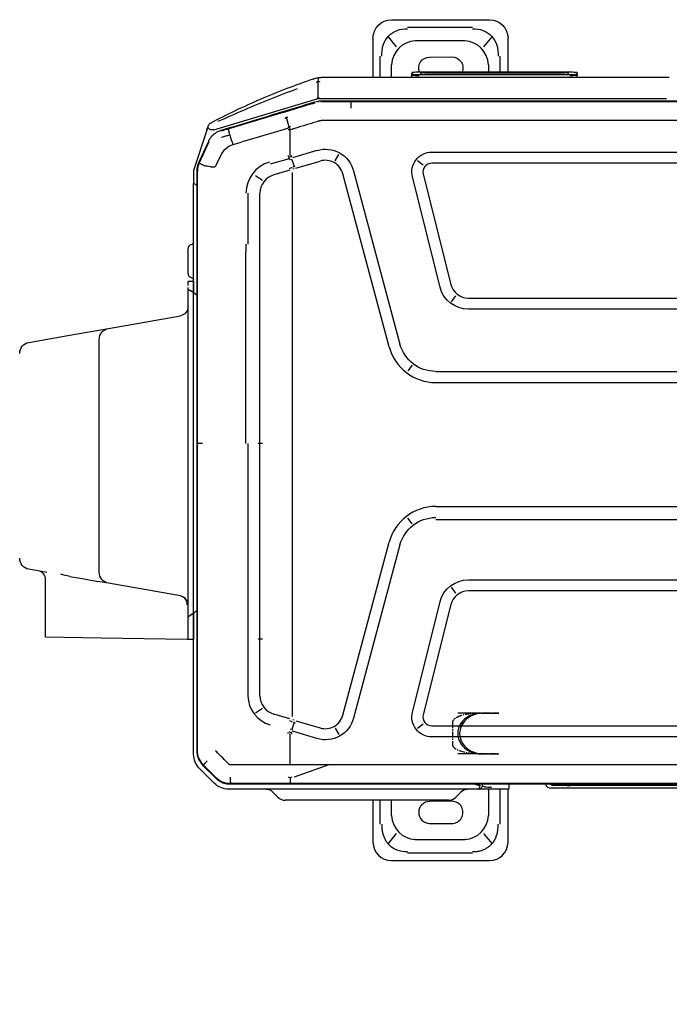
# Model space of a CAD drawing. Header units: millimetres. Extents: x -424979 to 718034, y -72486 to 344972.
# Tile 147 of 256: x 581422 to 582475, y 118961 to 120559. Entities that reach past the tile are written whole.
import ezdxf
from ezdxf import colors
from ezdxf.entities.mleader import LeaderData, LeaderLine
from ezdxf.math import Vec2, Vec3

# ---------------------------------------------------------------- set-up
doc = ezdxf.new("R2010")
doc.units = ezdxf.units.MM
doc.header["$MEASUREMENT"] = 0
doc.linetypes.add('CENTER', pattern=[0.508, 0.3175, -0.0635, 0.0635, -0.0635])
doc.layers.add('IS_KLIM Opis_Średnice', color=7, linetype='Continuous', lineweight=9)
doc.layers.add('IS_KLIM_urządzenia', color=3, linetype='Continuous')

# ---------------------------------------------------------------- blocks, each defined once
blk = doc.blocks.new('G$CE471A013')
at = {"linetype": 'Continuous'}
for p, q in [((14.865, 41.216), (9.565, 41.216)), ((10.489, 40.816), (13.993, 40.816)), ((8.565, 40.216), (8.565, 37.347)), ((9.43, 40.295), (9.874, 39.746)), ((13.583, 40.077), (10.899, 40.077)), ((14.608, 39.746), (15.052, 40.295)), ((15.865, 37.947), (15.865, 40.216)), ((9.009, 37.347), (9.009, 39.241)), ((12.803, 39.198), (11.603, 39.206)), ((15.473, 39.241), (15.473, 37.947)), ((9.606, 38.769), (9.606, 37.347)), ((14.876, 37.947), (14.876, 38.769)), ((11.603, 38.006), (12.803, 38.013)), ((11.782, 37.947), (13.342, 37.947)), ((13.342, 37.947), (19.042, 37.947)), ((19.042, 37.947), (20.602, 37.947)), ((-63.256, 37.301), (6.245, 37.301)), ((8.525, 37.347), (9.465, 37.347)), ((8.525, 37.243), (8.525, 37.347)), ((9.465, 37.347), (10.165, 37.347)), ((10.165, 37.347), (10.236, 37.347)), ((10.236, 37.347), (23.677, 37.347)), ((11.386, 37.783), (11.097, 37.494)), ((21.287, 37.494), (20.998, 37.783)), ((23.598, 37.069), (-66.48, 37.069)), ((-62.823, 37.151), (6.095, 37.151)), ((20.329, 37.029), (-21.491, 37.029)), ((8.525, 37.069), (8.525, 37.243)), ((9.965, 37.069), (9.965, 37.147)), ((23.553, 37.034), (20.329, 37.029)), ((23.592, 37.035), (23.552, 37.034)), ((24.011, 36.986), (23.999, 36.958)), ((25.071, 36.043), (24.361, 36.753)), ((24.441, 37.031), (25.239, 36.233)), ((18.258, 36.025), (20.129, 36.699)), ((25.023, 36.045), (24.349, 36.718)), ((20.348, 36.02), (20.348, 34.339)), ((25.023, 36.045), (25.043, 36.025)), ((25.304, 35.693), (25.278, 35.682)), ((9.915, 35.441), (9.065, 35.441)), ((9.915, 35.441), (9.065, 35.441)), ((9.915, 35.441), (9.065, 35.441)), ((10.015, 35.441), (9.165, 35.441)), ((10.015, 35.441), (9.165, 35.441)), ((10.015, 35.441), (9.165, 35.441)), ((10.015, 35.441), (9.165, 35.441)), ((10.015, 35.441), (9.165, 35.441)), ((10.015, 35.441), (9.165, 35.441)), ((10.015, 35.441), (9.165, 35.441)), ((10.015, 35.441), (9.165, 35.441)), ((10.015, 35.441), (9.165, 35.441)), ((10.015, 35.441), (9.165, 35.441)), ((10.015, 35.441), (9.165, 35.441)), ((10.015, 35.441), (9.165, 35.441)), ((10.015, 35.441), (9.165, 35.441)), ((10.015, 35.441), (9.165, 35.441)), ((10.015, 35.441), (9.165, 35.441)), ((10.015, 35.441), (9.165, 35.441)), ((10.015, 35.441), (9.165, 35.441)), ((10.015, 35.441), (9.165, 35.441)), ((10.015, 35.441), (9.165, 35.441)), ((10.015, 35.441), (9.165, 35.441)), ((10.015, 35.441), (9.165, 35.441)), ((10.015, 35.441), (11.285, 35.441)), ((10.015, 35.441), (11.285, 35.441)), ((10.015, 35.441), (11.285, 35.441)), ((10.015, 35.441), (11.285, 35.441)), ((10.015, 35.441), (11.285, 35.441)), ((10.015, 35.441), (11.285, 35.441)), ((10.015, 35.441), (11.285, 35.441)), ((10.015, 35.441), (11.285, 35.441)), ((10.015, 35.441), (11.285, 35.441)), ((10.015, 35.441), (11.285, 35.441)), ((25.355, 35.268), (25.355, 18.659)), ((25.387, 3.917), (25.387, 35.28)), ((25.555, 35.469), (25.555, 27.827)), ((18.891, 34.614), (20.219, 34.22)), ((-55.564, 34.525), (12.681, 34.525)), ((17.908, 34.052), (17.713, 34.401)), ((20.116, 33.739), (20.246, 34.12)), ((20.343, 34.089), (20.3, 34.102)), ((12.681, 33.925), (-55.564, 33.925)), ((13.463, 34.056), (13.147, 33.809)), ((20.03, 33.65), (18.72, 34.039)), ((20.13, 33.616), (20.19, 33.593)), ((9.915, 33.241), (9.065, 33.241)), ((9.915, 33.241), (9.065, 33.241)), ((9.915, 33.241), (9.065, 33.241)), ((10.015, 33.241), (9.165, 33.241)), ((10.015, 33.241), (9.165, 33.241)), ((10.015, 33.241), (9.165, 33.241)), ((10.015, 33.241), (9.165, 33.241)), ((10.015, 33.241), (9.165, 33.241)), ((10.015, 33.241), (9.165, 33.241)), ((10.015, 33.241), (9.165, 33.241)), ((10.015, 33.241), (9.165, 33.241)), ((10.015, 33.241), (9.165, 33.241)), ((10.015, 33.241), (9.165, 33.241)), ((10.015, 33.241), (9.165, 33.241)), ((10.015, 33.241), (9.165, 33.241)), ((10.015, 33.241), (9.165, 33.241)), ((10.015, 33.241), (9.165, 33.241)), ((10.015, 33.241), (9.165, 33.241)), ((10.015, 33.241), (9.165, 33.241)), ((10.015, 33.241), (9.165, 33.241)), ((10.015, 33.241), (9.165, 33.241)), ((10.015, 33.241), (9.165, 33.241)), ((10.015, 33.241), (9.165, 33.241)), ((10.015, 33.241), (9.165, 33.241)), ((10.015, 33.241), (11.285, 33.241)), ((10.015, 33.241), (11.285, 33.241)), ((10.015, 33.241), (11.285, 33.241)), ((10.015, 33.241), (11.285, 33.241)), ((10.015, 33.241), (11.285, 33.241)), ((10.015, 33.241), (11.285, 33.241)), ((10.015, 33.241), (11.285, 33.241)), ((10.015, 33.241), (11.285, 33.241)), ((10.015, 33.241), (11.285, 33.241)), ((10.015, 33.241), (11.285, 33.241)), ((11.659, 27.368), (13.147, 33.329)), ((13.729, 33.184), (12.241, 27.223)), ((14.405, 24.142), (16.915, 33.508)), ((17.495, 33.353), (14.985, 23.986)), ((20.228, 29.549), (20.228, 33.418)), ((20.36, 33.54), (21.229, 33.292)), ((21.835, 32.988), (22.215, 33.248)), ((21.97, 32.296), (21.97, 29.549)), ((22.62, 29.549), (22.62, 32.296)), ((20.228, 7.87), (20.228, 29.549)), ((21.97, 29.549), (21.97, 29.212)), ((22.62, 29.212), (22.62, 29.549)), ((22.067, 29.212), (21.834, 29.212)), ((21.97, 29.212), (21.97, 18.659)), ((22.62, 18.659), (22.62, 29.212)), ((25.556, 29.072), (25.555, 29.072)), ((25.556, 29.262), (25.856, 29.257)), ((25.556, 28.762), (25.556, 29.262)), ((25.556, 27.945), (25.556, 28.762)), ((25.856, 29.257), (25.856, 28.757)), ((25.856, 29.257), (25.906, 29.256)), ((25.856, 28.757), (25.856, 28.17)), ((25.906, 29.256), (30.556, 29.175)), ((30.556, 29.175), (33.556, 29.122)), ((33.556, 29.122), (33.556, 26.034)), ((25.556, 28.572), (25.555, 28.572)), ((25.556, 27.82), (25.387, 27.693)), ((25.555, 27.827), (25.555, 27.819)), ((25.556, 27.82), (25.556, 27.945)), ((25.679, 27.912), (25.556, 27.82)), ((25.556, 27.82), (25.556, 10.508)), ((25.556, 27.82), (25.556, 10.508)), ((25.679, 27.912), (25.837, 28.03)), ((25.856, 28.17), (25.856, 28.098)), ((25.856, 28.098), (25.856, 10.282)), ((11.38, 26.745), (11.627, 26.429)), ((26.27, 26.899), (30.161, 26.213)), ((-53.591, 26.625), (10.708, 26.625)), ((30.161, 26.213), (30.736, 26.112)), ((31.478, 25.981), (30.736, 26.112)), ((10.708, 26.025), (-53.591, 26.025)), ((30.656, 25.622), (30.656, 24.244)), ((32.255, 25.844), (31.478, 25.981)), ((33.484, 25.627), (34.461, 25.455)), ((30.656, 24.244), (30.656, 14.401)), ((13.745, 23.003), (13.989, 22.685)), ((-21.491, 22.784), (12.474, 22.784)), ((12.474, 22.059), (-21.491, 22.059)), ((21.834, 18.659), (22.067, 18.659)), ((21.97, 18.659), (21.97, 7.87)), ((22.728, 18.659), (22.728, 8.288)), ((25.355, 18.659), (25.355, 6.47)), ((12.474, 15.359), (-21.391, 15.359)), ((12.474, 14.759), (-21.391, 14.759)), ((13.745, 14.416), (13.989, 14.734)), ((30.656, 14.401), (30.656, 13.022)), ((14.985, 13.432), (17.495, 4.066)), ((16.915, 3.911), (14.405, 13.277)), ((32.35, 12.817), (30.161, 12.431)), ((34.461, 13.189), (32.35, 12.817)), ((30.161, 12.431), (26.27, 11.745)), ((-53.591, 11.393), (10.708, 11.393)), ((10.708, 10.793), (-53.591, 10.793)), ((11.627, 10.989), (11.38, 10.674)), ((12.241, 10.196), (13.729, 4.235)), ((25.387, 10.625), (25.556, 10.508)), ((25.555, 10.509), (25.555, 4.596)), ((25.556, 10.508), (25.679, 10.424)), ((25.556, 10.387), (25.556, 10.508)), ((25.556, 10.383), (25.556, 10.387)), ((25.556, 9.883), (25.556, 10.383)), ((25.846, 10.309), (25.679, 10.424)), ((13.147, 4.09), (11.659, 10.051)), ((25.856, 9.888), (25.556, 9.883)), ((25.856, 9.883), (25.556, 9.883)), ((25.698, 9.683), (25.624, 9.707)), ((25.856, 10.102), (25.856, 9.888)), ((25.856, 9.883), (25.856, 9.888)), ((25.855, 9.464), (25.855, 9.172)), ((25.855, 9.172), (25.855, 8.401)), ((22.728, 7.87), (22.728, 8.288)), ((25.855, 8.401), (25.855, 8.109)), ((20.228, 4.001), (20.228, 7.87)), ((21.97, 7.87), (21.97, 5.123)), ((22.62, 5.123), (22.62, 7.87)), ((25.698, 7.891), (25.624, 7.866)), ((25.355, 6.47), (25.355, 3.923)), ((21.835, 4.431), (22.214, 4.171)), ((25.55, 4.542), (25.55, 3.93)), ((20.03, 3.769), (18.72, 3.38)), ((20.13, 3.803), (20.19, 3.826)), ((20.36, 3.878), (21.229, 4.126)), ((25.532, 3.817), (24.851, 1.739)), ((-55.564, 3.493), (12.681, 3.493)), ((13.147, 3.61), (13.463, 3.363)), ((17.908, 3.367), (17.713, 3.017)), ((18.891, 2.805), (20.219, 3.199)), ((20.246, 3.3), (20.116, 3.679)), ((20.338, 3.328), (20.411, 3.185)), ((20.392, 3.256), (21.42, 3.55)), ((24.108, 3.095), (24.351, 3.626)), ((24.74, 2.343), (25.258, 3.476)), ((24.762, 2.317), (25.289, 3.467)), ((25.335, 3.692), (25.362, 3.686)), ((12.681, 2.893), (-55.564, 2.893)), ((20.348, 3.08), (20.348, 1.667)), ((24.462, 1.683), (18.999, 0.047)), ((20.669, 0.74), (23.657, 1.639)), ((24.471, 1.978), (24.491, 1.954)), ((24.85, 1.738), (24.754, 1.444)), ((20.39, 1.544), (20.541, 1.025)), ((19.18, 0.289), (20.57, 0.711)), ((-61.567, 0.144), (18.685, 0.144)), ((-21.391, 0.184), (17.062, 0.184)), ((18.843, 0), (0, 0)), ((17.062, 0.179), (17.062, 0.514)), ((17.062, 0.184), (18.461, 0.184)), ((18.461, 0.184), (18.678, 0.184)), ((18.843, 0.155), (18.835, 0.19)), ((19.18, 0.289), (18.987, 0.23)), ((18.843, -0.06), (18.765, -0.06)), ((18.837, -0.941), (18.842, -0.037)), ((18.593, -1.15), (-0.15, -1.15)), ((4.824, -1.15), (4.822, -1.265)), ((4.822, -1.36), (4.822, -1.265)), ((5.221, -1.421), (13.371, -1.421)), ((5.221, -1.421), (5.221, -1.421)), ((13.37, -1.304), (5.222, -1.304)), ((5.321, -1.322), (5.321, -1.401)), ((5.323, -1.353), (5.324, -1.322)), ((5.523, -1.319), (13.069, -1.319)), ((5.523, -1.319), (5.523, -1.319)), ((5.523, -1.407), (13.07, -1.407)), ((8.565, -1.42), (8.565, -3.264)), ((9.009, -2.29), (9.009, -1.421)), ((9.606, -1.421), (9.606, -1.817)), ((13.268, -1.322), (13.269, -1.353)), ((13.268, -1.322), (13.269, -1.354)), ((13.271, -1.401), (13.271, -1.322)), ((13.371, -1.421), (13.371, -1.421)), ((13.768, -1.15), (13.77, -1.265)), ((13.77, -1.265), (13.77, -1.36)), ((14.876, -1.817), (14.876, -1.15)), ((15.473, -1.149), (15.473, -2.29)), ((15.865, -3.264), (15.865, -1.15)), ((12.803, -2.247), (11.603, -2.254)), ((9.875, -2.794), (9.43, -3.344)), ((10.899, -3.126), (13.583, -3.126)), ((15.052, -3.344), (14.608, -2.794)), ((13.993, -3.865), (10.489, -3.865)), ((14.865, -4.264), (9.565, -4.264))]:
    blk.add_line(p, q, dxfattribs=at)
at = {"linetype": 'CENTER'}
for p, q in [((10.065, 35.429), (9.065, 35.429)), ((11.565, 33.729), (11.565, 34.94)), ((9.065, 33.241), (10.065, 33.241))]:
    blk.add_line(p, q, dxfattribs=at)
at = {"linetype": 'Continuous'}
for centre, radius, start, end in [((9.565, 40.216), 1, 90, 180), ((14.865, 40.216), 1, 0, 90), ((11.599, 38.606), 0.6, 89.6384, 270.3616), ((12.799, 38.606), 0.592, 270.3616, 89.6384), ((11.782, 37.387), 0.56, 90, 135), ((20.602, 37.387), 0.56, 45, 90), ((6.245, 37.001), 0.3, 13.2149, 90), ((12.681, 33.445), 0.48, 345.9833, 90), ((18.441, 33.099), 0.98, 73.4705, 165), ((25.325, 27.827), 0.23, 358.0143, 0), ((10.708, 27.605), 0.98, 270, 345.9834), ((26.356, 27.392), 0.5, 180, 260), ((34.056, 26.034), 0.5, 180, 260), ((12.474, 24.659), 2.6, 270, 345), ((12.474, 12.759), 2.6, 15, 90), ((10.708, 9.813), 0.98, 14.0166, 90), ((25.625, 9.464), 0.23, 0, 71.5651), ((25.625, 8.109), 0.23, 288.4349, 0), ((25.395, 4.596), 0.16, 343.9477, 0), ((12.681, 3.973), 0.48, 270, 14.0167), ((18.441, 4.319), 0.98, 195, 286.5295), ((24.567, 1.515), 0.2, 298.0607, 341.8492)]:
    blk.add_arc(centre, radius, start, end, dxfattribs=at)
at = {"linetype": 'Continuous', "extrusion": (0, 0, -1)}
for centre, radius, start, end in [((-10.165, 37.147), 0.2, 0, 90), ((-10.743, 37.847), 0.5, 225, 270), ((-21.641, 37.847), 0.5, 270, 315), ((-23.677, 36.267), 1.08, 90, 135), ((-6.095, 36.851), 0.3, 90, 133.2314), ((-24.475, 35.469), 1.08, 135, 180), ((-18.441, 33.099), 1.58, 15, 106.5294), ((-12.681, 33.445), 1.08, 90, 194.0166), ((-10.708, 27.605), 1.58, 194.0166, 270), ((-30.056, 25.622), 0.6, 100, 180), ((-34.356, 24.864), 0.6, 100, 180), ((-12.474, 24.659), 2, 195, 270), ((-12.474, 12.759), 2, 90, 165), ((-34.356, 13.78), 0.6, 180, 260), ((-30.056, 13.022), 0.6, 180, 260), ((-26.356, 11.253), 0.5, 0, 80), ((-10.708, 9.813), 1.58, 90, 165.9834), ((-25.655, 9.802), 0.1, 288.4349, 0), ((-25.655, 7.771), 0.1, 0, 71.5651), ((-12.681, 3.973), 1.08, 165.9834, 270), ((-18.441, 4.319), 1.58, 253.4706, 345), ((-25.19, 3.93), 0.36, 180, 198.1508), ((-11.599, -1.654), 0.6, 269.6384, 22.8841), ((-12.799, -1.654), 0.592, 156.8061, 269.6384), ((-9.565, -3.264), 1, 270, 0), ((-14.865, -3.264), 1, 180, 270)]:
    blk.add_arc(centre, radius, start, end, dxfattribs=at)
at = {"linetype": 'Continuous'}
for centre, major_axis, ratio, start_param, end_param in [((11.394, 38.207), (1.268, -1.569), 0.803018, 2.633487, 3.831894), ((13.089, 38.207), (-1.268, -1.569), 0.803018, 2.451291, 3.649699), ((10.236, 37.147), (0, -0.2), 0.815365, 3.141593, 4.712389), ((5.198, 36.701), (1.086, 0), 0.414214, 1.392879, 1.570794), ((9.915, 34.341), (-1.27, 0), 0.866025, 1.570796, 4.712389), ((9.915, 34.341), (-1.27, 0), 0.866025, 1.570796, 4.712389), ((9.915, 34.341), (-1.27, 0), 0.866025, 1.570796, 4.712389), ((10.015, 34.341), (1.27, 0), 0.866025, 4.712389, 7.853982), ((19.79, 32.783), (1.919, -0.564), 0.705879, 1.540462, 1.56897), ((20.143, 33.944), (1.913, -0.585), 0.178321, 1.484854, 1.57228), ((20.981, 32.296), (1.64, 0), 0.995519, 6.283185, 7.582721), ((20.924, 32.296), (1.046, 0), 0.995519, 6.283185, 7.558937), ((25.956, 27.392), (0.1, 0), 0.10051, 3.141593, 4.177762), ((26.356, 27.392), (0.087, 0.492), 0.898854, 1.745329, 3.141593), ((20.924, 5.123), (1.046, 0), 0.995519, 5.007433, 6.283185), ((20.964, 5.123), (1.764, 0), 0.995519, 4.991611, 6.283185), ((19.789, 4.638), (1.893, 0.646), 0.706819, 4.712403, 4.740904), ((20.143, 3.474), (1.913, 0.585), 0.178321, 4.710906, 4.798331), ((5.222, -1.266), (-0.4, 0.001), 0.029834, 4.712454, 6.28325), ((5.221, -1.41), (0.4, 0), 0.029837, 2.648555, 2.751427), ((5.222, -1.316), (0.35, 0), 0.029833, 1.570796, 3.141593), ((5.221, -1.41), (0.349, 0), 0.029837, 3.880383, 4.712389), ((5.523, -1.326), (0.25, 0), 0.029816, 1.570796, 3.141593), ((5.273, -1.276), (-0.05, 0), 0.999555, 1.570796, 1.896281), ((5.521, -1.401), (0.2, 0), 0.0299, 3.129347, 4.723791), ((13.069, -1.326), (0.25, 0), 0.029816, 0.323316, 1.570796), ((13.071, -1.401), (-0.2, 0), 0.0299, 1.564853, 3.144938), ((13.37, -1.266), (0.4, 0.001), 0.029834, 6.28312, 7.853917), ((13.37, -1.316), (0.35, 0), 0.029833, 0, 1.570796), ((13.371, -1.41), (0.349, 0), 0.029837, 4.712389, 5.911815), ((11.394, -1.255), (1.268, 1.569), 0.803018, 2.451291, 3.649699), ((13.089, -1.255), (-1.268, 1.569), 0.803018, 2.633487, 3.831894)]:
    blk.add_ellipse(centre, major_axis=major_axis, ratio=ratio, start_param=start_param, end_param=end_param, dxfattribs=at)
at = {"linetype": 'CENTER'}
for centre, start_param, end_param in [((10.065, 34.94), 3.141593, 4.712389), ((10.065, 33.729), 1.570796, 3.141593)]:
    blk.add_ellipse(centre, major_axis=(-1.5, 0), ratio=0.325568, start_param=start_param, end_param=end_param, dxfattribs=at)
at = {"linetype": 'Continuous'}
for points, knots in [([(10.489, 40.73), (10.421, 40.73), (10.287, 40.729), (10.093, 40.695), (9.911, 40.639), (9.744, 40.558), (9.592, 40.456), (9.369, 40.251), (9.126, 39.848), (9.103, 39.452), (9.09, 39.241)], [0, 0, 0, 0, 0.088396, 0.173346, 0.25543, 0.335293, 0.413632, 0.491185, 0.72797, 1, 1, 1, 1]), ([(15.392, 39.241), (15.392, 39.315), (15.392, 39.459), (15.36, 39.667), (15.306, 39.861), (15.23, 40.037), (15.136, 40.195), (14.947, 40.428), (14.571, 40.688), (14.191, 40.716), (13.993, 40.73)], [0, 0, 0, 0, 0.095854, 0.186885, 0.2735, 0.35617, 0.435439, 0.51192, 0.746033, 1, 1, 1, 1]), ([(9.956, 37.165), (9.955, 37.166), (9.949, 37.173), (9.927, 37.185), (9.884, 37.201), (9.802, 37.22), (9.667, 37.238), (9.53, 37.242), (9.465, 37.243)], [0, 0, 0, 0, 0.033531, 0.165604, 0.326819, 0.467732, 0.750376, 1, 1, 1, 1]), ([(10.349, 37.07), (10.347, 37.071), (10.325, 37.08), (10.26, 37.106), (10.162, 37.138), (10.101, 37.144), (10.072, 37.147)], [0, 0, 0, 0, 0.023051, 0.207675, 0.629287, 1, 1, 1, 1]), ([(20.346, 36.744), (20.345, 36.769), (20.344, 36.822), (20.341, 36.893), (20.338, 36.964), (20.333, 37.013), (20.329, 37.032), (20.327, 37.034), (20.326, 37.034)], [0, 0, 0, 0, 0.153633, 0.320832, 0.49911, 0.748722, 0.930274, 1, 1, 1, 1]), ([(24.322, 36.744), (24.226, 36.833), (24.115, 36.904), (23.867, 37.006), (23.73, 37.033), (23.593, 37.034)], [0, 0, 0, 0, 0.487241, 0.487241, 1, 1, 1, 1]), ([(24.361, 36.753), (24.32, 36.791), (24.236, 36.868), (24.09, 36.956), (23.933, 37.021), (23.767, 37.062), (23.654, 37.067), (23.598, 37.069)], [0, 0, 0, 0, 0.200032, 0.400047, 0.600045, 0.800029, 1, 1, 1, 1]), ([(20.442, 36.025), (20.408, 36.022), (20.346, 36.017), (20.283, 36.023), (20.255, 36.025)], [0, 0, 0, 0, 0.543839, 1, 1, 1, 1]), ([(25.387, 35.28), (25.385, 35.336), (25.38, 35.449), (25.338, 35.615), (25.273, 35.772), (25.186, 35.918), (25.109, 36.002), (25.071, 36.043)], [0, 0, 0, 0, 0.199971, 0.399955, 0.599953, 0.799968, 1, 1, 1, 1]), ([(20.26, 34.328), (20.261, 34.329), (20.261, 34.329), (20.261, 34.33), (20.261, 34.331), (20.26, 34.332), (20.26, 34.333), (20.258, 34.336), (20.256, 34.337), (20.254, 34.339)], [0, 0, 0, 0, 0.093535, 0.093535, 0.207433, 0.207433, 0.397418, 0.397418, 1, 1, 1, 1]), ([(25.856, 28.098), (25.856, 28.084), (25.856, 28.07), (25.851, 28.049), (25.848, 28.041), (25.841, 28.033), (25.839, 28.031), (25.837, 28.03)], [0, 0, 0, 0, 0.458778, 0.458778, 0.863378, 0.863378, 1, 1, 1, 1]), ([(25.846, 10.309), (25.851, 10.305), (25.855, 10.299), (25.856, 10.288), (25.856, 10.285), (25.856, 10.282)], [0, 0, 0, 0, 0.756623, 0.756623, 1, 1, 1, 1]), ([(25.856, 10.282), (25.856, 10.272), (25.856, 10.259), (25.856, 10.235), (25.856, 10.225), (25.856, 10.215)], [0, 0, 0, 0, 0.612645, 0.612645, 1, 1, 1, 1]), ([(25.389, 4.689), (25.396, 4.685), (25.417, 4.673), (25.472, 4.642), (25.539, 4.605), (25.55, 4.599), (25.555, 4.596)], [0, 0, 0, 0, 0.071285, 0.22784, 0.631675, 1, 1, 1, 1]), ([(25.257, 3.478), (25.32, 3.616), (25.355, 3.769), (25.355, 3.922), (25.355, 3.923), (25.355, 3.923)], [0, 0, 0, 0, 0.999505, 0.999505, 1, 1, 1, 1]), ([(25.289, 3.467), (25.309, 3.514), (25.348, 3.61), (25.381, 3.762), (25.385, 3.865), (25.387, 3.917)], [0, 0, 0, 0, 0.333339, 0.666672, 1, 1, 1, 1]), ([(24.351, 3.626), (24.358, 3.639), (24.371, 3.665), (24.403, 3.697), (24.445, 3.71), (24.502, 3.713), (24.559, 3.708), (24.616, 3.7), (24.7, 3.687), (24.796, 3.67), (24.905, 3.649), (24.959, 3.639), (24.986, 3.634)], [0, 0, 0, 0, 0.063445, 0.125642, 0.187788, 0.250693, 0.375623, 0.438172, 0.500645, 0.750303, 0.875197, 1, 1, 1, 1]), ([(24.999, 3.629), (25.029, 3.613), (25.086, 3.584), (25.153, 3.545), (25.201, 3.516), (25.232, 3.496), (25.249, 3.484), (25.257, 3.477), (25.261, 3.474), (25.262, 3.474), (25.262, 3.474)], [0, 0, 0, 0, 0.196304, 0.378613, 0.540984, 0.680096, 0.794866, 0.885682, 0.95364, 1, 1, 1, 1]), ([(20.26, 3.09), (20.261, 3.09), (20.261, 3.09), (20.261, 3.089), (20.261, 3.088), (20.26, 3.087), (20.26, 3.086), (20.258, 3.083), (20.256, 3.081), (20.254, 3.08)], [0, 0, 0, 0, 0.093535, 0.093535, 0.207433, 0.207433, 0.397418, 0.397418, 1, 1, 1, 1]), ([(20.489, 1.611), (20.971, 1.756), (21.453, 1.901), (22.437, 2.197), (22.938, 2.349), (23.44, 2.5)], [0, 0, 0, 0, 0.489998, 0.489998, 1, 1, 1, 1]), ([(24.093, 1.733), (24.14, 1.75), (24.235, 1.782), (24.368, 1.857), (24.492, 1.949), (24.601, 2.059), (24.693, 2.182), (24.739, 2.272), (24.762, 2.317)], [0, 0, 0, 0, 0.163038, 0.329712, 0.498444, 0.667536, 0.835268, 1, 1, 1, 1]), ([(24.936, 1.998), (24.972, 2.109), (25.001, 2.197), (25.016, 2.245), (25.018, 2.249), (25.017, 2.245)], [0, 0, 0, 0, 0.718874, 0.718874, 1, 1, 1, 1]), ([(18.828, 1.231), (18.924, 1.26), (19.117, 1.319), (19.406, 1.406), (19.695, 1.494), (19.887, 1.552), (20.022, 1.593), (20.061, 1.605), (20.151, 1.632), (20.202, 1.648), (20.254, 1.663)], [0, 0, 0, 0, 0.202609, 0.405217, 0.607826, 0.810435, 0.810435, 0.891478, 0.891478, 1, 1, 1, 1]), ([(18.998, 0.19), (19.049, 0.206), (19.1, 0.221), (19.355, 0.299), (19.56, 0.361), (20.58, 0.67), (21.397, 0.918), (22.84, 1.355), (23.466, 1.544), (24.093, 1.733)], [0, 0, 0, 0, 0.030057, 0.030057, 0.150285, 0.150285, 0.631198, 0.631198, 1, 1, 1, 1]), ([(20.442, 1.671), (20.419, 1.669), (20.358, 1.667), (20.296, 1.665), (20.257, 1.664)], [0, 0, 0, 0, 0.371371, 1, 1, 1, 1]), ([(20.47, 1.601), (20.444, 1.582), (20.394, 1.545), (20.34, 1.513), (20.313, 1.497)], [0, 0, 0, 0, 0.499901, 1, 1, 1, 1]), ([(24.053, 2.088), (24.047, 2.086), (24.042, 2.084), (23.966, 2.059), (23.896, 2.037), (23.753, 1.999), (23.681, 1.982), (23.604, 1.967), (23.599, 1.966), (23.595, 1.965)], [0, 0, 0, 0, 0.036866, 0.036866, 0.504384, 0.504384, 0.969691, 0.969691, 1, 1, 1, 1]), ([(23.595, 1.965), (23.608, 1.918), (23.619, 1.872), (23.638, 1.791), (23.646, 1.754), (23.656, 1.694), (23.658, 1.671), (23.658, 1.644), (23.657, 1.637), (23.654, 1.633), (23.653, 1.633), (23.653, 1.633)], [0, 0, 0, 0, 0.2609, 0.2609, 0.5218, 0.5218, 0.782701, 0.782701, 0.970671, 0.970671, 1, 1, 1, 1]), ([(24.462, 1.683), (24.479, 1.687), (24.495, 1.691), (24.599, 1.707), (24.683, 1.685), (24.769, 1.594), (24.775, 1.536), (24.76, 1.465), (24.757, 1.455), (24.754, 1.444)], [0, 0, 0, 0, 0.082224, 0.082224, 0.505542, 0.505542, 0.92886, 0.92886, 1, 1, 1, 1]), ([(24.851, 1.739), (24.84, 1.706), (24.829, 1.674), (24.805, 1.598), (24.79, 1.555), (24.77, 1.492), (24.763, 1.472), (24.757, 1.453)], [0, 0, 0, 0, 0.339989, 0.339989, 0.792222, 0.792222, 1, 1, 1, 1]), ([(24.652, 1.333), (23.757, 0.857), (22.843, 0.417), (20.981, -0.385), (20.032, -0.748), (19.071, -1.072)], [0, 0, 0, 0, 0.5, 0.5, 1, 1, 1, 1]), ([(19.959, -0.521), (20.442, -0.347), (20.922, -0.165), (22.359, 0.408), (23.304, 0.825), (24.247, 1.248), (24.247, 1.248), (24.247, 1.248)], [0, 0, 0, 0, 0.332003, 0.332003, 0.999956, 0.999956, 1, 1, 1, 1]), ([(24.661, 1.338), (24.661, 1.338), (24.659, 1.338), (24.654, 1.335), (24.653, 1.334), (24.652, 1.333)], [0, 0, 0, 0, 0.812779, 0.812779, 1, 1, 1, 1]), ([(20.477, 1.017), (20.483, 1.016), (20.495, 1.015), (20.518, 1.019), (20.546, 1.026), (20.579, 1.037), (20.599, 1.05), (20.608, 1.056)], [0, 0, 0, 0, 0.124243, 0.250099, 0.500246, 0.750314, 1, 1, 1, 1]), ([(18.685, 0.144), (18.738, 0.146), (18.844, 0.15), (18.947, 0.177), (18.998, 0.19)], [0, 0, 0, 0, 0.501074, 1, 1, 1, 1]), ([(18.999, 0.047), (18.96, 0.034), (18.923, 0.018), (18.872, -0.014), (18.856, -0.025), (18.844, -0.047), (18.843, -0.053), (18.843, -0.06)], [0, 0, 0, 0, 0.616187, 0.616187, 0.899223, 0.899223, 1, 1, 1, 1]), ([(18.814, -0.941), (18.795, -0.932), (18.775, -0.923), (18.755, -0.914), (18.755, -0.913), (18.754, -0.913)], [0, 0, 0, 0, 0.963467, 0.963467, 1, 1, 1, 1]), ([(18.814, -0.941), (18.817, -0.942), (18.821, -0.943), (18.827, -0.943), (18.831, -0.943), (18.839, -0.941), (18.843, -0.939), (18.849, -0.935), (18.851, -0.934), (18.853, -0.932)], [0, 0, 0, 0, 0.246944, 0.246944, 0.491708, 0.491708, 0.827112, 0.827112, 1, 1, 1, 1]), ([(18.836, -1.092), (18.835, -1.091), (18.835, -1.09), (18.834, -1.066), (18.832, -1.037), (18.831, -0.986), (18.831, -0.964), (18.833, -0.942)], [0, 0, 0, 0, 0.037359, 0.037359, 0.637819, 0.637819, 1, 1, 1, 1]), ([(18.92, -0.879), (18.92, -0.879), (18.919, -0.88), (18.897, -0.898), (18.875, -0.915), (18.853, -0.932)], [0, 0, 0, 0, 0.029461, 0.029461, 1, 1, 1, 1]), ([(4.822, -1.36), (4.822, -1.367), (4.824, -1.378), (4.832, -1.392), (4.842, -1.401), (4.85, -1.406), (4.857, -1.409), (4.865, -1.411), (4.88, -1.413), (4.904, -1.415), (4.947, -1.417), (4.966, -1.417)], [0, 0, 0, 0, 0.065305, 0.116297, 0.160097, 0.198956, 0.23575, 0.282457, 0.373365, 0.758577, 1, 1, 1, 1]), ([(13.302, -1.324), (13.302, -1.324), (13.306, -1.324), (13.308, -1.324), (13.307, -1.324)], [0, 0, 0, 0, 0.175946, 1, 1, 1, 1]), ([(13.696, -1.414), (13.705, -1.415), (13.72, -1.413), (13.736, -1.409), (13.748, -1.403), (13.759, -1.393), (13.768, -1.378), (13.77, -1.367), (13.77, -1.36)], [0, 0, 0, 0, 0.498479, 0.626522, 0.703686, 0.792587, 0.893399, 1, 1, 1, 1]), ([(18.843, -1.129), (18.769, -1.142), (18.694, -1.148), (18.612, -1.15), (18.605, -1.15), (18.597, -1.15), (18.596, -1.15), (18.594, -1.15), (18.594, -1.15), (18.593, -1.15)], [0, 0, 0, 0, 0.895051, 0.895051, 0.981123, 0.981123, 0.990548, 0.990548, 1, 1, 1, 1]), ([(19.071, -1.072), (19.07, -1.072), (19.069, -1.072), (19.062, -1.075), (19.056, -1.077), (19.016, -1.089), (18.982, -1.099), (18.913, -1.116), (18.878, -1.123), (18.843, -1.129)], [0, 0, 0, 0, 0.010318, 0.010318, 0.093061, 0.093061, 0.548137, 0.548137, 1, 1, 1, 1]), ([(10.489, -3.778), (10.082, -3.791), (9.715, -3.648), (9.211, -3.111), (9.077, -2.721), (9.09, -2.29)], [0, 0, 0, 0, 0.5, 0.5, 1, 1, 1, 1]), ([(15.392, -2.29), (15.406, -2.721), (15.272, -3.111), (14.768, -3.648), (14.4, -3.791), (13.993, -3.778)], [0, 0, 0, 0, 0.5, 0.5, 1, 1, 1, 1])]:
    blk.add_open_spline(points, degree=3, knots=knots, dxfattribs=at)
for points, degree in [([(11.11, 37.489), (10.935, 37.385)], 1), ([(20.256, 36.7), (20.286, 36.714), (20.316, 36.729), (20.346, 36.744)], 3), ([(20.346, 36.744), (20.376, 36.729), (20.407, 36.715), (20.437, 36.7)], 3), ([(24.322, 36.751), (24.331, 36.742), (24.34, 36.733), (24.349, 36.724)], 3), ([(-21.491, 36.025), (-7.576, 36.025), (6.339, 36.025), (20.254, 36.025)], 3), ([(20.254, 36.025), (20.254, 36.025), (20.255, 36.025), (20.255, 36.025)], 3), ([(20.443, 36.025), (20.443, 36.025), (20.443, 36.025), (20.442, 36.025)], 3), ([(20.443, 36.025), (21.49, 36.027), (22.537, 36.029), (23.583, 36.031)], 3), ([(23.583, 36.031), (23.594, 36.031), (23.615, 36.026), (23.632, 36.015), (23.64, 36.008)], 3), ([(23.64, 36.008), (23.869, 35.779), (24.099, 35.549), (24.328, 35.32)], 3), ([(25.043, 36.025), (25.241, 35.825), (25.354, 35.55), (25.355, 35.268)], 3), ([(24.328, 35.32), (24.336, 35.313), (24.347, 35.296), (24.351, 35.275), (24.351, 35.265)], 3), ([(20.191, 34.136), (20.191, 34.137), (20.191, 34.137), (20.192, 34.137)], 3), ([(20.442, 34.339), (20.442, 34.317), (20.439, 34.295), (20.433, 34.274)], 3), ([(20.17, 33.72), (20.134, 33.733), (20.098, 33.746), (20.062, 33.757)], 3), ([(20.383, 33.645), (20.332, 33.66), (20.281, 33.677), (20.231, 33.696)], 3), ([(25.549, 27.812), (25.549, 27.817), (25.549, 27.821), (25.548, 27.825)], 3), ([(32.255, 25.844), (32.432, 25.814), (32.592, 25.773), (32.737, 25.731)], 3), ([(20.383, 3.774), (20.332, 3.759), (20.281, 3.742), (20.231, 3.722)], 3), ([(20.17, 3.699), (20.134, 3.685), (20.098, 3.673), (20.062, 3.662)], 3), ([(20.191, 3.282), (20.191, 3.282), (20.191, 3.282), (20.192, 3.282)], 3), ([(24.986, 3.634), (24.991, 3.633), (24.995, 3.631), (24.999, 3.629)], 3), ([(25.261, 3.473), (25.262, 3.473), (25.262, 3.473), (25.262, 3.474)], 3), ([(20.442, 3.08), (20.442, 3.101), (20.439, 3.123), (20.433, 3.144)], 3), ([(23.44, 2.5), (23.726, 2.594), (23.982, 2.821), (24.108, 3.095)], 3), ([(23.595, 1.965), (23.546, 2.14), (23.494, 2.319), (23.44, 2.5)], 3), ([(20.254, 1.663), (20.255, 1.664), (20.256, 1.664), (20.257, 1.664)], 3), ([(20.401, 1.551), (20.376, 1.585), (20.36, 1.625), (20.352, 1.667)], 3), ([(20.47, 1.601), (20.475, 1.606), (20.482, 1.609), (20.489, 1.611)], 3), ([(23.595, 1.965), (23.595, 1.965)], 1), ([(23.653, 1.633), (23.793, 1.675), (23.933, 1.717), (24.072, 1.758)], 3), ([(-21.391, 1.188), (-8.082, 1.188), (5.228, 1.188), (18.538, 1.188)], 3), ([(20.608, 1.056), (20.613, 1.061), (20.618, 1.066), (20.623, 1.07)], 3), ([(20.457, 1.02), (20.464, 1.019), (20.471, 1.018), (20.477, 1.017)], 3), ([(20.666, 0.733), (20.634, 0.724), (20.603, 0.715), (20.572, 0.705)], 3)]:
    blk.add_open_spline(points, degree=degree, dxfattribs=at)
for points, weights, degree in [([(23.587, 36.705), (23.579, 37.034), (23.547, 37.04)], [0.999995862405, 0.797858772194, 1], 2), ([(24.83, 35.818), (25.035, 36.033), (25.024, 36.051)], [0.999996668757, 0.819896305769, 1], 2), ([(25.071, 18.659), (25.355, 18.659), (25.36, 18.659)], [1, 0.828621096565, 1], 2), ([(18.538, 1.188), (18.636, 1.188), (18.734, 1.202), (18.828, 1.231)], [1, 0.992787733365, 0.992787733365, 1], 3)]:
    blk.add_rational_spline(points, weights, degree=degree, dxfattribs=at)

msp = doc.modelspace()

# ---------------------------------------------------------------- leaders
at = {"layer": 'IS_KLIM Opis_Średnice', "ltscale": 30}
ml = msp.add_multileader_mtext('Standard', dxfattribs=at)
ml.set_content('{\\fArial|b0|i0|c238|p0;\\C7;Typ: Jednostka zewnętrzna \\P\\P\\pi2.25,a0.5,sm1;\\H0.916667x;\\C256;- głośność nie większa niż 46dB(A),\\P-masa nie większa niż 39kg,\\P\\A1;-przewody chłodnicze fi6,35/9,52mm,\\P-czynnik chłodniczy R32,\\P-nom. pobór mocy chłodzenie nie więcej niż 5,00kW,\\P-nom. pobór mocy grzanie nie więcej niż 8,2kW,\\P-zasilanie jednostki zewn. 3x1,5mm2, 230V,1N,50Hz,\\P-zabezpieczenie nadprądowe 1-biegunowy C10,\\P-sterowanie 4x1,5mm2 do jedn. wew.,\\P-zestaw do pracy całorocznej w trybie grzania.}', color=256)
ml.set_leader_properties()
ml.build(insert=Vec2(0, 0))
ml.multileader.update_dxf_attribs({"text_left_attachment_type": 6, "text_right_attachment_type": 6, "dogleg_length": 0.36, "arrow_head_size": 12})
ctx = ml.context
ctx.base_point, ctx.char_height, ctx.arrow_head_size, ctx.landing_gap_size, ctx.plane_origin = Vec3(568405.8, 118826.5), 600, 12, 6, Vec3(576672.5, 117070.3)
ctx.left_attachment, ctx.right_attachment = 6, 6
notes = []
notes.append((ctx, [(0, (1, 1, 0), (586476, 118826.5), (-1, 0), 0.54, [(0, [(599240.1, 118826.5)], 256, [])])]))
ctx.mtext.insert, ctx.mtext.width, ctx.mtext.defined_height, ctx.mtext.flow_direction = Vec3(568411.8, 119588.2), 24920.856, 5800, 5
ctx.mtext.has_bg_fill, ctx.mtext.bg_color, ctx.mtext.bg_scale_factor, ctx.mtext.bg_transparency, ctx.mtext.use_window_bg_color = 1, -939524096, 1.5, 0, 1
for ctx, leaders in notes:
    for number, flags, end, landing, length, lines in leaders:
        leader = LeaderData()
        leader.index, (leader.has_last_leader_line, leader.has_dogleg_vector, leader.attachment_direction) = number, flags
        leader.last_leader_point, leader.dogleg_vector, leader.dogleg_length = Vec3(end), Vec3(landing), length
        for number, points, colour, breaks in lines:
            line = LeaderLine()
            line.index, line.vertices, line.color, line.breaks = number, Vec3.list(points), colors.encode_raw_color(colour), breaks
            leader.lines.append(line)
        ctx.leaders.append(leader)

# ---------------------------------------------------------------- next in the draw order: block references
at = {"layer": 'IS_KLIM_urządzenia', "xscale": 30, "yscale": 30, "zscale": 30, "rotation": 180}
msp.add_blockref('G$CE471A013', (582470.5, 120431), dxfattribs=at)

doc.saveas('drawing.dxf')
